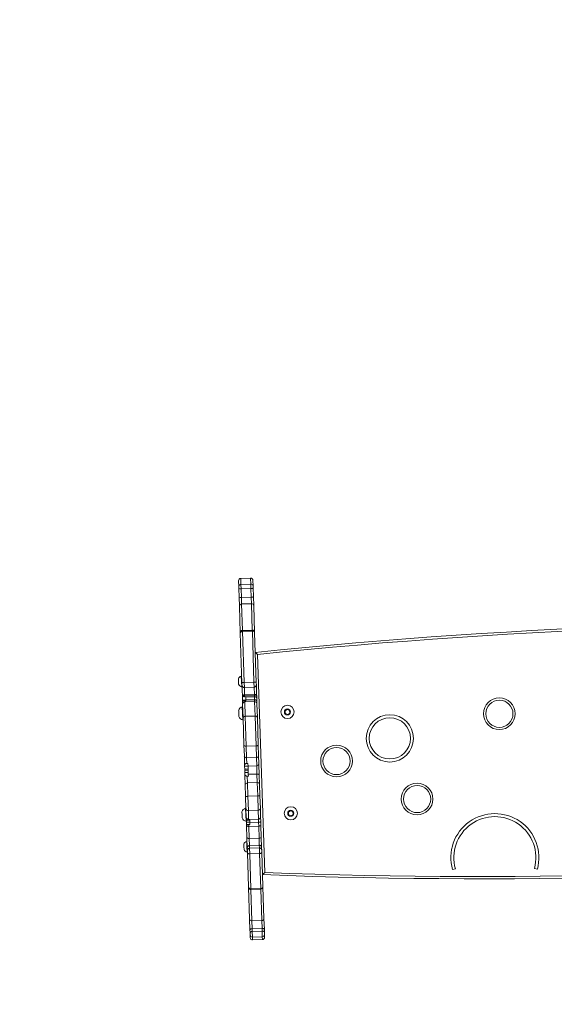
# Model space of a CAD drawing. Header units: millimetres. Extents: x 2943 to 3105, y 1618 to 1828.
# Tile 66 of 81: x 3038.98 to 3039.688, y 1745.159 to 1746.463. Entities that reach past the tile are written whole.
import ezdxf

# ---------------------------------------------------------------- set-up
doc = ezdxf.new("R2010")
doc.units = ezdxf.units.MM
doc.layers.add('1_ urządzenie', color=7, linetype='Continuous', lineweight=0)
doc.layers.add('wymiary', color=7, linetype='Continuous', lineweight=9)
picture_1 = doc.add_image_def('image1.jpg', size_in_pixel=(9921, 7015))

msp = doc.modelspace()

# ---------------------------------------------------------------- linework, layer by layer
at = {"layer": '1_ urządzenie', "linetype": 'Continuous'}
for p, q in [((3039.2702, 1745.7122), (3039.27, 1745.72)), ((3039.2859, 1745.7235), (3039.2729, 1745.7231)), ((3039.2729, 1745.7231), (3039.2731, 1745.7152)), ((3039.2861, 1745.7156), (3039.2859, 1745.7235)), ((3039.289, 1745.7206), (3039.2892, 1745.7128)), ((3039.2703, 1745.7098), (3039.2702, 1745.7122)), ((3039.2707, 1745.6983), (3039.2703, 1745.7098)), ((3039.2731, 1745.7152), (3039.2861, 1745.7156)), ((3039.2731, 1745.7152), (3039.2733, 1745.7092)), ((3039.2733, 1745.7092), (3039.2863, 1745.7096)), ((3039.2733, 1745.7092), (3039.2737, 1745.6977)), ((3039.2863, 1745.7096), (3039.2861, 1745.7156)), ((3039.2867, 1745.6981), (3039.2863, 1745.7096)), ((3039.2892, 1745.7128), (3039.2893, 1745.7104)), ((3039.2893, 1745.7104), (3039.2897, 1745.6989)), ((3039.2711, 1745.6862), (3039.2707, 1745.6983)), ((3039.2737, 1745.6977), (3039.2867, 1745.6981)), ((3039.2737, 1745.6977), (3039.274, 1745.6892)), ((3039.287, 1745.6896), (3039.2867, 1745.6981)), ((3039.2897, 1745.6989), (3039.2901, 1745.6868)), ((3039.2722, 1745.6511), (3039.2711, 1745.6862)), ((3039.274, 1745.6892), (3039.287, 1745.6896)), ((3039.274, 1745.6892), (3039.2751, 1745.6542)), ((3039.2881, 1745.6546), (3039.287, 1745.6896)), ((3039.2901, 1745.6868), (3039.2912, 1745.6517)), ((3039.2881, 1745.6546), (3039.2751, 1745.6542)), ((3039.2751, 1745.6542), (3039.2752, 1745.653)), ((3039.2752, 1745.653), (3039.2882, 1745.6534)), ((3039.2752, 1745.653), (3039.2774, 1745.5854)), ((3039.2882, 1745.6534), (3039.2881, 1745.6546)), ((3039.2904, 1745.5859), (3039.2882, 1745.6534)), ((3039.2722, 1745.6506), (3039.2722, 1745.6511)), ((3039.2744, 1745.5843), (3039.2722, 1745.6506)), ((3039.2912, 1745.6517), (3039.2912, 1745.6513)), ((3039.2912, 1745.6513), (3039.2934, 1745.585)), ((3039.2952, 1745.6223), (3039.3046, 1745.3338)), ((3039.2698, 1745.5901), (3039.2699, 1745.5866)), ((3039.2741, 1745.5937), (3039.2736, 1745.5937)), ((3039.2736, 1745.5937), (3039.2738, 1745.5867)), ((3039.2699, 1745.5866), (3039.27, 1745.5831)), ((3039.2738, 1745.5867), (3039.2741, 1745.5797)), ((3039.2741, 1745.5797), (3039.2746, 1745.5797)), ((3039.2745, 1745.5817), (3039.2744, 1745.5843)), ((3039.2745, 1745.5816), (3039.2745, 1745.5817)), ((3039.275, 1745.5676), (3039.2745, 1745.5816)), ((3039.2774, 1745.5854), (3039.2904, 1745.5859)), ((3039.2774, 1745.5854), (3039.2776, 1745.5788)), ((3039.2776, 1745.5788), (3039.2906, 1745.5792)), ((3039.2776, 1745.5787), (3039.2906, 1745.5791)), ((3039.2776, 1745.5788), (3039.2776, 1745.5787)), ((3039.2776, 1745.5787), (3039.2779, 1745.5689)), ((3039.2906, 1745.5792), (3039.2904, 1745.5859)), ((3039.2906, 1745.5791), (3039.2906, 1745.5792)), ((3039.2909, 1745.5694), (3039.2906, 1745.5791)), ((3039.2934, 1745.585), (3039.2935, 1745.5823)), ((3039.2935, 1745.5823), (3039.2935, 1745.5822)), ((3039.2935, 1745.5822), (3039.2939, 1745.5683)), ((3039.275, 1745.5671), (3039.275, 1745.5676)), ((3039.275, 1745.5667), (3039.275, 1745.5671)), ((3039.275, 1745.5667), (3039.2751, 1745.5618)), ((3039.2796, 1745.562), (3039.2751, 1745.5618)), ((3039.2752, 1745.5614), (3039.2751, 1745.5618)), ((3039.2779, 1745.5689), (3039.2909, 1745.5694)), ((3039.2779, 1745.5689), (3039.2779, 1745.5683)), ((3039.2779, 1745.5683), (3039.2909, 1745.5687)), ((3039.2779, 1745.5683), (3039.278, 1745.5665)), ((3039.2795, 1745.5666), (3039.278, 1745.5665)), ((3039.2795, 1745.5666), (3039.2795, 1745.5661)), ((3039.2795, 1745.5661), (3039.291, 1745.5665)), ((3039.2796, 1745.5621), (3039.2795, 1745.5661)), ((3039.2796, 1745.5621), (3039.2911, 1745.5624)), ((3039.2796, 1745.5619), (3039.2911, 1745.5623)), ((3039.2796, 1745.5619), (3039.2796, 1745.5621)), ((3039.2796, 1745.5619), (3039.2797, 1745.5609)), ((3039.2909, 1745.5687), (3039.2909, 1745.5694)), ((3039.291, 1745.5665), (3039.2909, 1745.5687)), ((3039.2911, 1745.5624), (3039.291, 1745.5665)), ((3039.2911, 1745.5623), (3039.2911, 1745.5624)), ((3039.2912, 1745.5599), (3039.2911, 1745.5623)), ((3039.2939, 1745.5683), (3039.294, 1745.5677)), ((3039.294, 1745.5677), (3039.2941, 1745.5646)), ((3039.2941, 1745.5646), (3039.2942, 1745.5607)), ((3039.2754, 1745.5531), (3039.2749, 1745.5531)), ((3039.2749, 1745.5531), (3039.2752, 1745.5444)), ((3039.2752, 1745.56), (3039.2752, 1745.5614)), ((3039.2752, 1745.5599), (3039.2752, 1745.56)), ((3039.2753, 1745.5564), (3039.2752, 1745.5599)), ((3039.2759, 1745.5384), (3039.2753, 1745.5564)), ((3039.2758, 1745.5611), (3039.2757, 1745.5611)), ((3039.2782, 1745.5609), (3039.2782, 1745.5595)), ((3039.2797, 1745.5609), (3039.2782, 1745.5609)), ((3039.2782, 1745.5595), (3039.2912, 1745.5599)), ((3039.2782, 1745.5595), (3039.2788, 1745.5405)), ((3039.2918, 1745.5409), (3039.2912, 1745.5599)), ((3039.2942, 1745.5607), (3039.2942, 1745.5605)), ((3039.2942, 1745.5605), (3039.2943, 1745.5571)), ((3039.2943, 1745.5571), (3039.2949, 1745.539)), ((3039.3346, 1745.5498), (3039.3316, 1745.5479)), ((3039.3376, 1745.5481), (3039.3346, 1745.5498)), ((3039.2701, 1745.5482), (3039.2702, 1745.5442)), ((3039.2702, 1745.5442), (3039.2703, 1745.5402)), ((3039.2752, 1745.5444), (3039.2755, 1745.5356)), ((3039.2755, 1745.5356), (3039.276, 1745.5356)), ((3039.2771, 1745.5021), (3039.2759, 1745.5384)), ((3039.2788, 1745.5405), (3039.2918, 1745.5409)), ((3039.2788, 1745.5405), (3039.2801, 1745.5008)), ((3039.2931, 1745.5013), (3039.2918, 1745.5409)), ((3039.2949, 1745.539), (3039.2961, 1745.5028)), ((3039.3316, 1745.5479), (3039.3317, 1745.5445)), ((3039.3317, 1745.5445), (3039.3348, 1745.5428)), ((3039.3348, 1745.5428), (3039.3377, 1745.5447)), ((3039.3377, 1745.5447), (3039.3376, 1745.5481)), ((3039.2776, 1745.4879), (3039.2771, 1745.5021)), ((3039.2801, 1745.5008), (3039.2931, 1745.5013)), ((3039.2801, 1745.5008), (3039.2806, 1745.4855)), ((3039.2936, 1745.486), (3039.2931, 1745.5013)), ((3039.2961, 1745.5028), (3039.2965, 1745.4885)), ((3039.2779, 1745.477), (3039.2776, 1745.4879)), ((3039.2806, 1745.4855), (3039.2936, 1745.486)), ((3039.2806, 1745.4855), (3039.2809, 1745.4782)), ((3039.294, 1745.475), (3039.2936, 1745.486)), ((3039.2965, 1745.4885), (3039.2969, 1745.4776)), ((3039.278, 1745.4744), (3039.2779, 1745.4762)), ((3039.278, 1745.4744), (3039.2825, 1745.4746)), ((3039.278, 1745.4741), (3039.278, 1745.4744)), ((3039.278, 1745.4741), (3039.2825, 1745.4743)), ((3039.278, 1745.4741), (3039.2781, 1745.4703)), ((3039.2781, 1745.4703), (3039.2826, 1745.4705)), ((3039.2782, 1745.4689), (3039.2781, 1745.4703)), ((3039.2824, 1745.4782), (3039.2809, 1745.4782)), ((3039.2825, 1745.4746), (3039.2824, 1745.4782)), ((3039.2825, 1745.4746), (3039.294, 1745.475)), ((3039.2825, 1745.4746), (3039.2828, 1745.4638)), ((3039.2943, 1745.4641), (3039.294, 1745.475)), ((3039.2969, 1745.4776), (3039.2974, 1745.4621)), ((3039.2782, 1745.4689), (3039.2827, 1745.4691)), ((3039.2783, 1745.4659), (3039.2782, 1745.4689)), ((3039.2828, 1745.4661), (3039.2783, 1745.4659)), ((3039.2783, 1745.4659), (3039.2784, 1745.4631)), ((3039.2784, 1745.4631), (3039.2787, 1745.4624)), ((3039.2784, 1745.4615), (3039.2784, 1745.4631)), ((3039.2788, 1745.45), (3039.2784, 1745.4615)), ((3039.2814, 1745.4613), (3039.2817, 1745.4523)), ((3039.2829, 1745.4613), (3039.2814, 1745.4613)), ((3039.2828, 1745.4638), (3039.2943, 1745.4641)), ((3039.2829, 1745.4613), (3039.2828, 1745.4638)), ((3039.2947, 1745.4527), (3039.2943, 1745.4641)), ((3039.2974, 1745.4621), (3039.2978, 1745.4506)), ((3039.2793, 1745.4345), (3039.2788, 1745.45)), ((3039.2817, 1745.4523), (3039.2947, 1745.4527)), ((3039.2817, 1745.4523), (3039.2823, 1745.4346)), ((3039.2953, 1745.435), (3039.2947, 1745.4527)), ((3039.2978, 1745.4506), (3039.2983, 1745.4352)), ((3039.2798, 1745.4179), (3039.2793, 1745.4345)), ((3039.2823, 1745.4346), (3039.2953, 1745.435)), ((3039.2823, 1745.4346), (3039.2829, 1745.4158)), ((3039.2959, 1745.4162), (3039.2953, 1745.435)), ((3039.2983, 1745.4352), (3039.2988, 1745.4185)), ((3039.2798, 1745.419), (3039.2793, 1745.4189)), ((3039.2793, 1745.4189), (3039.2796, 1745.4102)), ((3039.2988, 1745.4185), (3039.2992, 1745.407)), ((3039.2745, 1745.414), (3039.2746, 1745.41)), ((3039.2746, 1745.41), (3039.2747, 1745.406)), ((3039.2796, 1745.4102), (3039.2799, 1745.4014)), ((3039.2802, 1745.4064), (3039.2798, 1745.4179)), ((3039.2802, 1745.4062), (3039.2802, 1745.4064)), ((3039.2804, 1745.4019), (3039.2802, 1745.4062)), ((3039.2829, 1745.4158), (3039.2959, 1745.4162)), ((3039.2829, 1745.4158), (3039.2833, 1745.404)), ((3039.2963, 1745.4045), (3039.2959, 1745.4162)), ((3039.2992, 1745.407), (3039.2992, 1745.4069)), ((3039.2992, 1745.4069), (3039.2994, 1745.4013)), ((3039.339, 1745.4156), (3039.336, 1745.4138)), ((3039.336, 1745.4138), (3039.3361, 1745.4103)), ((3039.3361, 1745.4103), (3039.3392, 1745.4087)), ((3039.342, 1745.414), (3039.339, 1745.4156)), ((3039.3392, 1745.4087), (3039.3421, 1745.4105)), ((3039.3421, 1745.4105), (3039.342, 1745.414)), ((3039.2799, 1745.4014), (3039.2804, 1745.4015)), ((3039.2804, 1745.4019), (3039.2804, 1745.4002)), ((3039.2804, 1745.4001), (3039.2849, 1745.4003)), ((3039.2804, 1745.4002), (3039.2849, 1745.4003)), ((3039.2804, 1745.4002), (3039.2804, 1745.4001)), ((3039.2805, 1745.3971), (3039.2804, 1745.4001)), ((3039.2805, 1745.3971), (3039.2834, 1745.3972)), ((3039.2805, 1745.3965), (3039.2805, 1745.3971)), ((3039.2806, 1745.3955), (3039.2805, 1745.3965)), ((3039.2811, 1745.3798), (3039.2806, 1745.3955)), ((3039.2833, 1745.404), (3039.2963, 1745.4045)), ((3039.2833, 1745.404), (3039.2963, 1745.4045)), ((3039.2833, 1745.404), (3039.2833, 1745.404)), ((3039.2833, 1745.404), (3039.2833, 1745.4031)), ((3039.2848, 1745.4031), (3039.2833, 1745.4031)), ((3039.2835, 1745.3972), (3039.285, 1745.3973)), ((3039.2835, 1745.3972), (3039.2836, 1745.3948)), ((3039.2836, 1745.3948), (3039.2966, 1745.3952)), ((3039.2836, 1745.3948), (3039.2841, 1745.3787)), ((3039.2848, 1745.4031), (3039.2849, 1745.3998)), ((3039.2849, 1745.3998), (3039.2964, 1745.4002)), ((3039.285, 1745.3973), (3039.2849, 1745.3998)), ((3039.2963, 1745.4045), (3039.2963, 1745.4045)), ((3039.2964, 1745.4002), (3039.2963, 1745.4045)), ((3039.2966, 1745.3952), (3039.2964, 1745.4002)), ((3039.2971, 1745.3792), (3039.2966, 1745.3952)), ((3039.2994, 1745.4013), (3039.2996, 1745.3961)), ((3039.2996, 1745.3961), (3039.3001, 1745.3804)), ((3039.2815, 1745.3663), (3039.2811, 1745.3798)), ((3039.2841, 1745.3787), (3039.2971, 1745.3792)), ((3039.2974, 1745.3698), (3039.2971, 1745.3792)), ((3039.3001, 1745.3804), (3039.3005, 1745.367)), ((3039.277, 1745.3712), (3039.2771, 1745.3677)), ((3039.2771, 1745.3677), (3039.2772, 1745.3642)), ((3039.2813, 1745.3748), (3039.2808, 1745.3748)), ((3039.2808, 1745.3748), (3039.281, 1745.3678)), ((3039.281, 1745.3678), (3039.2812, 1745.3608)), ((3039.2816, 1745.3628), (3039.2815, 1745.3663)), ((3039.2841, 1745.3787), (3039.2844, 1745.3693)), ((3039.2844, 1745.3693), (3039.2974, 1745.3698)), ((3039.2844, 1745.3693), (3039.2845, 1745.3658)), ((3039.2845, 1745.3658), (3039.2975, 1745.3662)), ((3039.2975, 1745.3662), (3039.2974, 1745.3698)), ((3039.2978, 1745.3588), (3039.2975, 1745.3662)), ((3039.3005, 1745.367), (3039.3006, 1745.3635)), ((3039.2812, 1745.3608), (3039.2817, 1745.3608)), ((3039.2817, 1745.3599), (3039.2816, 1745.3628)), ((3039.2832, 1745.3144), (3039.2817, 1745.3599)), ((3039.2845, 1745.3658), (3039.2848, 1745.3583)), ((3039.2848, 1745.3583), (3039.2978, 1745.3588)), ((3039.2848, 1745.3583), (3039.2863, 1745.3119)), ((3039.2993, 1745.3123), (3039.2978, 1745.3588)), ((3039.3006, 1745.3635), (3039.3007, 1745.3605)), ((3039.3007, 1745.3605), (3039.3022, 1745.315)), ((3039.5572, 1745.3386), (3039.5533, 1745.3375)), ((3039.6657, 1745.3381), (3039.6618, 1745.3392)), ((3039.2832, 1745.314), (3039.2832, 1745.3144)), ((3039.2846, 1745.2723), (3039.2832, 1745.314)), ((3039.3022, 1745.315), (3039.3022, 1745.3147)), ((3039.3022, 1745.3147), (3039.3036, 1745.273)), ((3039.2863, 1745.3119), (3039.2993, 1745.3123)), ((3039.2863, 1745.3119), (3039.2863, 1745.3111)), ((3039.2863, 1745.3111), (3039.2993, 1745.3116)), ((3039.2863, 1745.3111), (3039.2877, 1745.2696)), ((3039.2993, 1745.3116), (3039.2993, 1745.3123)), ((3039.3007, 1745.27), (3039.2993, 1745.3116)), ((3039.2851, 1745.2578), (3039.2846, 1745.2723)), ((3039.2877, 1745.2696), (3039.3007, 1745.27)), ((3039.2877, 1745.2696), (3039.288, 1745.2594)), ((3039.301, 1745.2598), (3039.3007, 1745.27)), ((3039.3036, 1745.273), (3039.3041, 1745.2584)), ((3039.2852, 1745.2541), (3039.2851, 1745.2578)), ((3039.2853, 1745.2511), (3039.2852, 1745.2541)), ((3039.2854, 1745.2473), (3039.2853, 1745.2511)), ((3039.288, 1745.2594), (3039.301, 1745.2598)), ((3039.288, 1745.2594), (3039.2881, 1745.2557)), ((3039.2881, 1745.2557), (3039.3011, 1745.2561)), ((3039.2881, 1745.2557), (3039.2884, 1745.2482)), ((3039.3011, 1745.2561), (3039.301, 1745.2598)), ((3039.3014, 1745.2486), (3039.3011, 1745.2561)), ((3039.3041, 1745.2584), (3039.3042, 1745.2547)), ((3039.3042, 1745.2547), (3039.3043, 1745.2517)), ((3039.3043, 1745.2517), (3039.3044, 1745.2479)), ((3039.2884, 1745.2482), (3039.3014, 1745.2486)), ((3039.2884, 1745.2482), (3039.2885, 1745.2444)), ((3039.2885, 1745.2444), (3039.3015, 1745.2449)), ((3039.2885, 1745.2444), (3039.3015, 1745.2448)), ((3039.2885, 1745.2444), (3039.2885, 1745.2444)), ((3039.3015, 1745.2449), (3039.3014, 1745.2486)), ((3039.3015, 1745.2448), (3039.3015, 1745.2449))]:
    msp.add_line(p, q, dxfattribs=at)
at = {"layer": '1_ urządzenie', "linetype": 'Continuous', "flags": 128}
for points in [[(3039.2774, 1745.5854), (3039.2768, 1745.5854), (3039.2762, 1745.5853), (3039.2757, 1745.5852), (3039.2753, 1745.5851), (3039.2749, 1745.5849), (3039.2746, 1745.5847), (3039.2745, 1745.5845), (3039.2744, 1745.5843)], [(3039.2934, 1745.585), (3039.2933, 1745.5852), (3039.2932, 1745.5853), (3039.2929, 1745.5855), (3039.2925, 1745.5856), (3039.292, 1745.5858), (3039.2915, 1745.5858), (3039.291, 1745.5859), (3039.2904, 1745.5859)], [(3039.2779, 1745.5689), (3039.2773, 1745.5689), (3039.2768, 1745.5688), (3039.2763, 1745.5687), (3039.2758, 1745.5685), (3039.2754, 1745.5683), (3039.2752, 1745.5681), (3039.275, 1745.5679), (3039.275, 1745.5676)], [(3039.2939, 1745.5683), (3039.2939, 1745.5685), (3039.2937, 1745.5687), (3039.2934, 1745.5689), (3039.293, 1745.5691), (3039.2926, 1745.5692), (3039.2921, 1745.5693), (3039.2915, 1745.5694), (3039.2909, 1745.5694)], [(3039.2942, 1745.5605), (3039.2941, 1745.5608), (3039.2939, 1745.5612), (3039.2937, 1745.5615), (3039.2933, 1745.5618), (3039.2928, 1745.562), (3039.2923, 1745.5622), (3039.2917, 1745.5623), (3039.2911, 1745.5623)], [(3039.2759, 1745.5384), (3039.276, 1745.5388), (3039.2761, 1745.5391), (3039.2764, 1745.5395), (3039.2767, 1745.5398), (3039.2772, 1745.5401), (3039.2777, 1745.5403), (3039.2783, 1745.5404), (3039.2788, 1745.5405)], [(3039.2949, 1745.539), (3039.2948, 1745.5394), (3039.2946, 1745.5397), (3039.2944, 1745.5401), (3039.294, 1745.5404), (3039.2935, 1745.5406), (3039.293, 1745.5408), (3039.2924, 1745.5409), (3039.2918, 1745.5409)], [(3039.2771, 1745.5021), (3039.2772, 1745.5019), (3039.2773, 1745.5016), (3039.2776, 1745.5014), (3039.278, 1745.5012), (3039.2785, 1745.501), (3039.279, 1745.5009), (3039.2796, 1745.5008), (3039.2801, 1745.5008)], [(3039.2961, 1745.5028), (3039.296, 1745.5025), (3039.2959, 1745.5022), (3039.2956, 1745.502), (3039.2952, 1745.5017), (3039.2948, 1745.5015), (3039.2943, 1745.5014), (3039.2937, 1745.5013), (3039.2931, 1745.5013)], [(3039.2964, 1745.4002), (3039.297, 1745.4002), (3039.2976, 1745.4003), (3039.2981, 1745.4004), (3039.2985, 1745.4005), (3039.2989, 1745.4007), (3039.2992, 1745.4009), (3039.2993, 1745.4011), (3039.2994, 1745.4013)], [(3039.2811, 1745.3798), (3039.2812, 1745.3796), (3039.2813, 1745.3794), (3039.2816, 1745.3792), (3039.282, 1745.379), (3039.2825, 1745.3789), (3039.283, 1745.3788), (3039.2835, 1745.3788), (3039.2841, 1745.3787)], [(3039.2971, 1745.3792), (3039.2977, 1745.3792), (3039.2983, 1745.3793), (3039.2988, 1745.3794), (3039.2992, 1745.3796), (3039.2996, 1745.3798), (3039.2999, 1745.38), (3039.3, 1745.3802), (3039.3001, 1745.3804)], [(3039.2817, 1745.3599), (3039.2818, 1745.3595), (3039.282, 1745.3592), (3039.2823, 1745.359), (3039.2827, 1745.3587), (3039.2831, 1745.3586), (3039.2836, 1745.3584), (3039.2842, 1745.3583), (3039.2848, 1745.3583)], [(3039.2978, 1745.3588), (3039.2984, 1745.3588), (3039.2989, 1745.3589), (3039.2994, 1745.3591), (3039.2999, 1745.3593), (3039.3003, 1745.3596), (3039.3005, 1745.3598), (3039.3007, 1745.3602), (3039.3007, 1745.3605)], [(3039.2851, 1745.2578), (3039.2851, 1745.2581), (3039.2853, 1745.2584), (3039.2856, 1745.2586), (3039.2859, 1745.2589), (3039.2864, 1745.2591), (3039.2869, 1745.2592), (3039.2874, 1745.2593), (3039.288, 1745.2594)], [(3039.2852, 1745.2541), (3039.2852, 1745.2544), (3039.2854, 1745.2547), (3039.2857, 1745.2549), (3039.286, 1745.2552), (3039.2865, 1745.2554), (3039.287, 1745.2555), (3039.2876, 1745.2556), (3039.2881, 1745.2557)], [(3039.301, 1745.2598), (3039.3016, 1745.2598), (3039.3022, 1745.2597), (3039.3027, 1745.2596), (3039.3032, 1745.2594), (3039.3035, 1745.2592), (3039.3038, 1745.259), (3039.304, 1745.2587), (3039.3041, 1745.2584)], [(3039.3011, 1745.2561), (3039.3017, 1745.2561), (3039.3023, 1745.256), (3039.3028, 1745.2559), (3039.3033, 1745.2557), (3039.3037, 1745.2555), (3039.3039, 1745.2553), (3039.3041, 1745.255), (3039.3042, 1745.2547)]]:
    msp.add_lwpolyline(points, dxfattribs=at)
at = {"layer": '1_ urządzenie', "linetype": 'Continuous'}
for centre, radius in [((3039.6154, 1745.5439), 0.021), ((3039.6154, 1745.5439), 0.018), ((3039.3347, 1745.5463), 0.00875), ((3039.3347, 1745.5463), 0.004), ((3039.4703, 1745.5113), 0.0313), ((3039.4703, 1745.5113), 0.0273), ((3039.3997, 1745.4813), 0.021), ((3039.3997, 1745.4813), 0.018), ((3039.5064, 1745.431), 0.021), ((3039.5064, 1745.431), 0.018), ((3039.3391, 1745.4121), 0.00875), ((3039.3391, 1745.4121), 0.004)]:
    msp.add_circle(centre, radius, dxfattribs=at)
for centre, radius, start, end in [((3039.273, 1745.7201), 0.003, 91.8704, 181.8704), ((3039.286, 1745.7205), 0.003, 1.8704, 91.8704), ((3039.2732, 1745.7123), 0.00296, 91.1612, 181.1435), ((3039.2725, 1745.7128), 0.00375, 234.1703, 282.7463), ((3039.2863, 1745.7127), 0.00296, 2.5968, 92.5789), ((3039.2869, 1745.7133), 0.00375, 260.9944, 309.5711), ((3039.2729, 1745.7014), 0.00375, 234.1711, 282.7456), ((3039.2873, 1745.7018), 0.00375, 260.9952, 309.5703), ((3039.274, 1745.6863), 0.00296, 91.1316, 181.1127), ((3039.2871, 1745.6867), 0.00296, 2.6276, 92.6085), ((3039.2752, 1745.6512), 0.003, 91.8704, 181.8704), ((3039.2749, 1745.6503), 0.00272, 85.1606, 173.0223), ((3039.2882, 1745.6516), 0.003, 1.8704, 91.8704), ((3039.2886, 1745.6507), 0.00272, 10.7179, 98.5797), ((3040.0711, 1738.1173), 7.548, 87.81729, 95.92349), ((3040.0711, 1738.1173), 7.545, 87.83852, 95.90227), ((3039.2748, 1745.5886), 0.00523, 103.6823, 163.8704), ((3039.275, 1745.5849), 0.00523, 199.8704, 260.0585), ((3039.2775, 1745.5818), 0.003, 181.8834, 271.8836), ((3039.2905, 1745.5822), 0.003, 271.8579, 1.8579), ((3039.277, 1745.5462), 0.00723, 106.9328, 163.8704), ((3039.2768, 1745.5598), 0.00156, 126.5363, 178.8808), ((3039.2783, 1745.5565), 0.00297, 91.212, 181.197), ((3039.2913, 1745.5569), 0.00297, 2.5433, 92.5281), ((3039.2772, 1745.5427), 0.00723, 199.8704, 256.808), ((3039.2803, 1745.4883), 0.00278, 187.8967, 276.8362), ((3039.2938, 1745.4887), 0.00278, 266.9051, 355.8446), ((3039.28, 1745.477), 0.00206, 181.9013, 196.2966), ((3039.2941, 1745.4778), 0.00278, 266.9322, 355.8843), ((3039.2815, 1745.4496), 0.0027, 84.65, 172.0915), ((3039.2951, 1745.45), 0.0027, 11.6487, 99.0903), ((3039.2806, 1745.4651), 0.0306, 267.651, 273.2746), ((3039.295, 1745.4656), 0.0306, 270.4662, 276.0898), ((3039.2814, 1745.412), 0.00723, 106.9328, 163.8704), ((3039.2962, 1745.4189), 0.00268, 263.8573, 350.5249), ((3039.2815, 1745.4085), 0.00723, 199.8704, 256.808), ((3039.2825, 1745.4185), 0.00268, 193.2165, 279.884), ((3039.6094, 1745.3534), 0.0583, 344.7936, 195.8187), ((3039.6094, 1745.3534), 0.0543, 344.7936, 195.8187), ((3039.282, 1745.3697), 0.00523, 103.6823, 163.8704), ((3039.5892, 1752.8734), 7.545, 267.83852, 275.90227), ((3039.2821, 1745.366), 0.00523, 199.8704, 260.0585), ((3039.5892, 1752.8734), 7.548, 267.81729, 275.92349), ((3039.286, 1745.3147), 0.0028, 187.0116, 276.2215), ((3039.2862, 1745.3141), 0.003, 181.8704, 271.8704), ((3039.2994, 1745.3151), 0.0028, 267.5199, 356.7298), ((3039.2992, 1745.3146), 0.003, 271.8704, 1.8704), ((3039.2875, 1745.2725), 0.00294, 183.1792, 273.1224), ((3039.3007, 1745.2729), 0.00294, 270.619, 0.5621), ((3039.2883, 1745.2512), 0.003, 181.9301, 271.9306), ((3039.3013, 1745.2516), 0.003, 271.8109, 1.8111), ((3039.2884, 1745.2474), 0.003, 181.8704, 271.8704), ((3039.2884, 1745.2474), 0.003, 181.9304, 271.93), ((3039.3014, 1745.2478), 0.003, 271.8704, 1.8704), ((3039.3014, 1745.2479), 0.003, 271.8114, 1.8108)]:
    msp.add_arc(centre, radius, start, end, dxfattribs=at)
for centre, start_param, end_param in [((3039.2912, 1745.5606), 0, 1.570796), ((3039.2782, 1745.5601), 2.545541, 3.141593)]:
    msp.add_ellipse(centre, major_axis=(0.003, 0.0001), ratio=0.62531, start_param=start_param, end_param=end_param, dxfattribs=at)
for points, knots in [([(3039.2921, 1745.625), (3039.2921, 1745.6249), (3039.2922, 1745.6249), (3039.2925, 1745.6246), (3039.2932, 1745.624), (3039.2941, 1745.6232), (3039.2948, 1745.6226), (3039.2952, 1745.6223), (3039.2952, 1745.6223)], [0, 0, 0, 0, 0.1459009, 0.2911845, 0.4912681, 0.7603323, 0.9980338, 1, 1, 1, 1]), ([(3039.2776, 1745.5787), (3039.2773, 1745.5787), (3039.2766, 1745.5788), (3039.2757, 1745.5792), (3039.275, 1745.58), (3039.2746, 1745.5808), (3039.2745, 1745.5813), (3039.2745, 1745.5816), (3039.2745, 1745.5816)], [0, 0, 0, 0, 0.214652, 0.429306, 0.643967, 0.858645, 0.985167, 1, 1, 1, 1]), ([(3039.2935, 1745.5822), (3039.2935, 1745.5822), (3039.2935, 1745.582), (3039.2934, 1745.5814), (3039.2931, 1745.5806), (3039.2925, 1745.5798), (3039.2916, 1745.5792), (3039.2909, 1745.5792), (3039.2906, 1745.5791)], [0, 0, 0, 0, 0.014833, 0.141356, 0.35604, 0.570703, 0.785358, 1, 1, 1, 1]), ([(3039.2779, 1745.5683), (3039.2776, 1745.5683), (3039.2769, 1745.5683), (3039.276, 1745.568), (3039.2754, 1745.5677), (3039.275, 1745.5674), (3039.275, 1745.5672), (3039.275, 1745.5671), (3039.275, 1745.5671)], [0, 0, 0, 0, 0.214666, 0.429334, 0.643991, 0.858663, 0.977587, 1, 1, 1, 1]), ([(3039.278, 1745.5665), (3039.2778, 1745.5665), (3039.2773, 1745.5665), (3039.2765, 1745.5665), (3039.2758, 1745.5666), (3039.2752, 1745.5667), (3039.275, 1745.5667), (3039.275, 1745.5667), (3039.275, 1745.5667)], [0, 0, 0, 0, 0.121624, 0.274613, 0.492539, 0.71557, 0.981337, 1, 1, 1, 1]), ([(3039.294, 1745.5677), (3039.294, 1745.5677), (3039.294, 1745.5678), (3039.2939, 1745.568), (3039.2935, 1745.5683), (3039.2928, 1745.5686), (3039.2919, 1745.5687), (3039.2913, 1745.5687), (3039.2909, 1745.5687)], [0, 0, 0, 0, 0.022413, 0.141338, 0.356008, 0.570674, 0.785344, 1, 1, 1, 1]), ([(3039.2941, 1745.5646), (3039.2941, 1745.5646), (3039.2941, 1745.5648), (3039.294, 1745.5651), (3039.2936, 1745.5657), (3039.2929, 1745.5661), (3039.292, 1745.5664), (3039.2913, 1745.5665), (3039.291, 1745.5665)], [0, 0, 0, 0, 0.007821, 0.142051, 0.356815, 0.57131, 0.785655, 1, 1, 1, 1]), ([(3039.2757, 1745.5611), (3039.2755, 1745.5612), (3039.2752, 1745.5613), (3039.2752, 1745.5614), (3039.2752, 1745.5614)], [0, 0, 0, 0, 0.582853, 1, 1, 1, 1]), ([(3039.2782, 1745.5609), (3039.278, 1745.5608), (3039.2776, 1745.5608), (3039.2768, 1745.5609), (3039.2763, 1745.561), (3039.2759, 1745.5611), (3039.2758, 1745.5611)], [0, 0, 0, 0, 0.174431, 0.40782, 0.82096, 1, 1, 1, 1]), ([(3039.2779, 1745.4762), (3039.2779, 1745.4762), (3039.2779, 1745.4763), (3039.278, 1745.4764), (3039.278, 1745.4764)], [0, 0, 0, 0, 0.22867, 1, 1, 1, 1]), ([(3039.278, 1745.4764), (3039.2782, 1745.4767), (3039.2784, 1745.4771), (3039.2791, 1745.4777), (3039.2796, 1745.4779), (3039.2801, 1745.4781), (3039.2805, 1745.4782), (3039.2808, 1745.4782), (3039.2809, 1745.4782)], [0, 0, 0, 0, 0.516124, 0.667069, 0.834409, 0.900042, 0.96639, 1, 1, 1, 1]), ([(3039.2784, 1745.4615), (3039.2784, 1745.4615), (3039.2784, 1745.4616), (3039.2785, 1745.462), (3039.2786, 1745.4623), (3039.2787, 1745.4624)], [0, 0, 0, 0, 0.046845, 0.474365, 1, 1, 1, 1]), ([(3039.2787, 1745.4624), (3039.2789, 1745.4623), (3039.2791, 1745.462), (3039.2798, 1745.4616), (3039.2803, 1745.4614), (3039.281, 1745.4613), (3039.2813, 1745.4613), (3039.2814, 1745.4613)], [0, 0, 0, 0, 0.374877, 0.56975, 0.814411, 0.911987, 1, 1, 1, 1]), ([(3039.2974, 1745.4621), (3039.2974, 1745.4621), (3039.2974, 1745.4623), (3039.2973, 1745.4626), (3039.297, 1745.4632), (3039.2963, 1745.4638), (3039.2954, 1745.4641), (3039.2947, 1745.4641), (3039.2943, 1745.4641)], [0, 0, 0, 0, 0.013961, 0.14137, 0.356057, 0.570718, 0.78536, 1, 1, 1, 1]), ([(3039.2802, 1745.4064), (3039.2802, 1745.4064), (3039.2802, 1745.4062), (3039.2803, 1745.4056), (3039.2808, 1745.405), (3039.2815, 1745.4044), (3039.2823, 1745.4041), (3039.283, 1745.404), (3039.2833, 1745.404)], [0, 0, 0, 0, 0.002625, 0.197634, 0.412073, 0.612012, 0.805896, 1, 1, 1, 1]), ([(3039.2802, 1745.4062), (3039.2802, 1745.4062), (3039.2802, 1745.406), (3039.2803, 1745.4056), (3039.2808, 1745.4049), (3039.2815, 1745.4044), (3039.2823, 1745.4041), (3039.283, 1745.404), (3039.2833, 1745.404)], [0, 0, 0, 0, 0.002941, 0.182713, 0.400339, 0.604625, 0.802187, 1, 1, 1, 1]), ([(3039.2963, 1745.4045), (3039.2966, 1745.4045), (3039.2972, 1745.4046), (3039.2981, 1745.405), (3039.2987, 1745.4055), (3039.2991, 1745.4063), (3039.2992, 1745.4068), (3039.2992, 1745.407), (3039.2992, 1745.407)], [0, 0, 0, 0, 0.194106, 0.387991, 0.587923, 0.802364, 0.997375, 1, 1, 1, 1]), ([(3039.2963, 1745.4045), (3039.2966, 1745.4045), (3039.2973, 1745.4046), (3039.2981, 1745.405), (3039.2988, 1745.4055), (3039.2991, 1745.4062), (3039.2992, 1745.4067), (3039.2992, 1745.4069), (3039.2992, 1745.4069)], [0, 0, 0, 0, 0.197803, 0.395367, 0.599655, 0.817284, 0.997059, 1, 1, 1, 1]), ([(3039.2833, 1745.4031), (3039.2833, 1745.4031), (3039.283, 1745.4031), (3039.2826, 1745.403), (3039.2819, 1745.4029), (3039.281, 1745.4026), (3039.2805, 1745.4022), (3039.2804, 1745.402), (3039.2804, 1745.4019)], [0, 0, 0, 0, 0.038544, 0.104407, 0.230916, 0.5064484, 0.8175881, 1, 1, 1, 1]), ([(3039.2835, 1745.3972), (3039.2832, 1745.3972), (3039.2826, 1745.3972), (3039.2818, 1745.3971), (3039.2811, 1745.3969), (3039.2806, 1745.3967), (3039.2806, 1745.3966), (3039.2805, 1745.3965)], [0, 0, 0, 0, 0.179435, 0.358471, 0.547719, 0.762253, 1, 1, 1, 1]), ([(3039.2806, 1745.3955), (3039.2806, 1745.3955), (3039.2806, 1745.3954), (3039.2806, 1745.3953), (3039.281, 1745.3951), (3039.2817, 1745.3949), (3039.2826, 1745.3948), (3039.2833, 1745.3948), (3039.2836, 1745.3948)], [0, 0, 0, 0, 0.006997, 0.142308, 0.357035, 0.571453, 0.785726, 1, 1, 1, 1]), ([(3039.2966, 1745.3952), (3039.2969, 1745.3952), (3039.2976, 1745.3953), (3039.2985, 1745.3954), (3039.2992, 1745.3957), (3039.2995, 1745.3959), (3039.2996, 1745.3961), (3039.2996, 1745.3961), (3039.2996, 1745.3961)], [0, 0, 0, 0, 0.214275, 0.428551, 0.642962, 0.857691, 0.993003, 1, 1, 1, 1]), ([(3039.2815, 1745.3663), (3039.2815, 1745.3664), (3039.2815, 1745.3666), (3039.2816, 1745.3671), (3039.2819, 1745.3679), (3039.2825, 1745.3687), (3039.2834, 1745.3692), (3039.2841, 1745.3693), (3039.2844, 1745.3693)], [0, 0, 0, 0, 0.025895, 0.141341, 0.356007, 0.57067, 0.785337, 1, 1, 1, 1]), ([(3039.2974, 1745.3698), (3039.2978, 1745.3697), (3039.2984, 1745.3697), (3039.2994, 1745.3692), (3039.3001, 1745.3685), (3039.3004, 1745.3677), (3039.3005, 1745.3672), (3039.3005, 1745.367), (3039.3005, 1745.367)], [0, 0, 0, 0, 0.214666, 0.429324, 0.643989, 0.858657, 0.974105, 1, 1, 1, 1]), ([(3039.2975, 1745.3662), (3039.2979, 1745.3662), (3039.2986, 1745.3662), (3039.2995, 1745.3657), (3039.3002, 1745.365), (3039.3005, 1745.3642), (3039.3006, 1745.3637), (3039.3006, 1745.3635), (3039.3006, 1745.3635)], [0, 0, 0, 0, 0.214671, 0.429334, 0.644005, 0.858677, 0.981365, 1, 1, 1, 1]), ([(3039.2816, 1745.3628), (3039.2816, 1745.3629), (3039.2816, 1745.3631), (3039.2817, 1745.3636), (3039.282, 1745.3644), (3039.2827, 1745.3651), (3039.2835, 1745.3657), (3039.2842, 1745.3657), (3039.2845, 1745.3658)], [0, 0, 0, 0, 0.018635, 0.141321, 0.35599, 0.570659, 0.785331, 1, 1, 1, 1]), ([(3039.3046, 1745.3338), (3039.3046, 1745.3338), (3039.3043, 1745.3334), (3039.3036, 1745.3328), (3039.3027, 1745.3319), (3039.3021, 1745.3313), (3039.3018, 1745.3309), (3039.3017, 1745.3309), (3039.3017, 1745.3309)], [0, 0, 0, 0, 0.0019662, 0.2396677, 0.5087319, 0.7088155, 0.8540991, 1, 1, 1, 1])]:
    msp.add_open_spline(points, degree=3, knots=knots, dxfattribs=at)

# ---------------------------------------------------------------- pictures from other files: only their frames are drawn
at = {"layer": 'wymiary'}
image = msp.add_image(picture_1, insert=(3104.8897, 1618.2605), size_in_units=(209.9945, 148.4842), rotation=90, dxfattribs=dict(at, fade=54))
image.dxf.flags = 7

doc.saveas('drawing.dxf')
